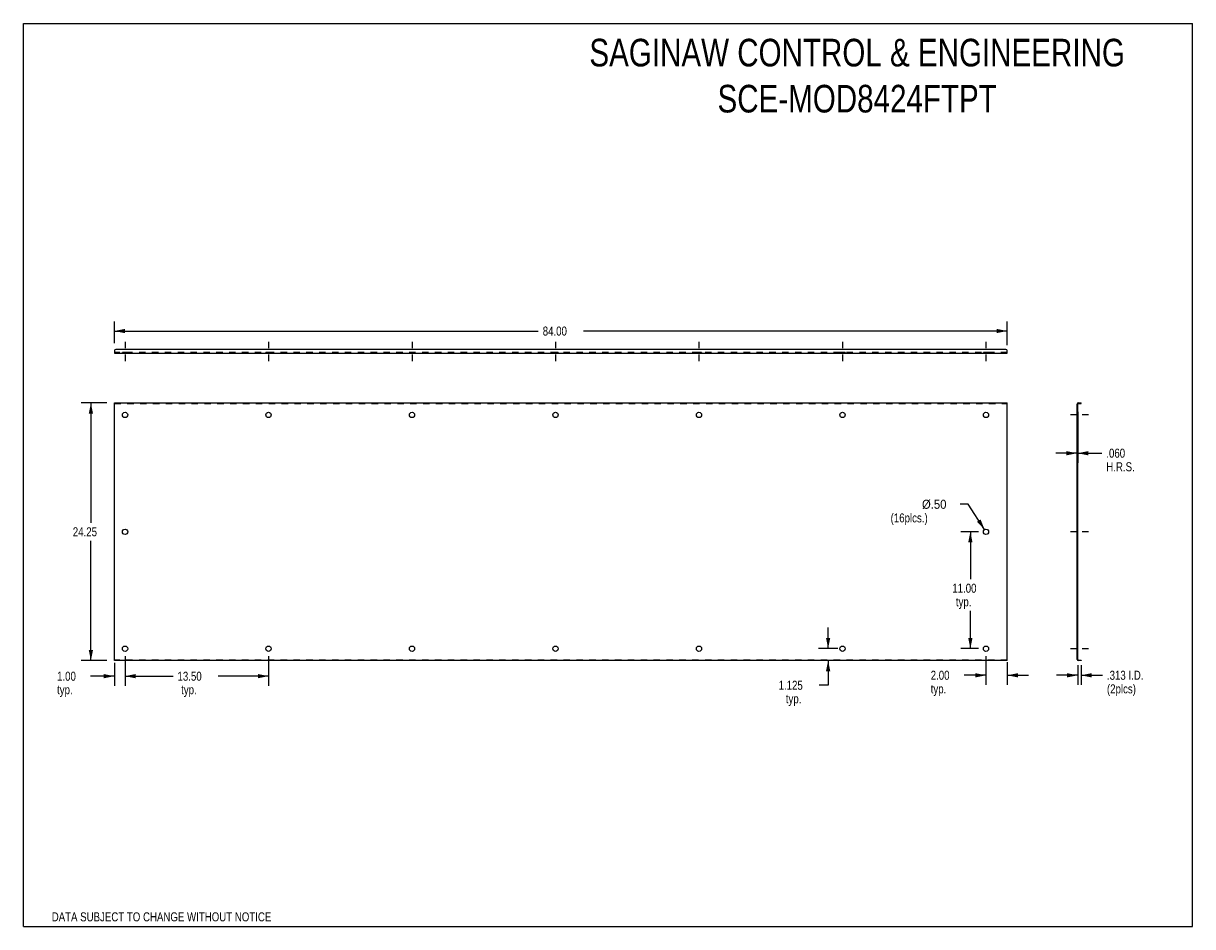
# Model space of a CAD drawing. Header units: inches. Extents: x 0 to 110, y 0 to 85.
import ezdxf
from ezdxf.enums import TextEntityAlignment as Align

# ---------------------------------------------------------------- set-up
doc = ezdxf.new("R2010")
doc.units = ezdxf.units.IN
doc.header["$LTSCALE"] = 6.05
doc.header["$MEASUREMENT"] = 0
doc.linetypes.add('DASHED', pattern=[0.2, 0.1, -0.1])
doc.linetypes.add('HIDDEN', pattern=[0.2, 0.1, -0.1])
doc.layers.get('0').update_dxf_attribs({"linetype": 'CONTINUOUS'})
doc.layers.add('DEFAULT_2', color=8, linetype='HIDDEN')
doc.layers.add('DIMENSIONS', color=7, linetype='CONTINUOUS')
doc.styles.get("Standard").update_dxf_attribs({"font": 'txt', "width": 0.8})
doc.dimstyles.new('DIMSTYLE_1', dxfattribs={"dimtxt": 0.85, "dimasz": 1, "dimexe": 0.18, "dimexo": 0.0625, "dimgap": 0.09, "dimtad": 0, "dimtih": 1, "dimtoh": 1, "dimzin": 4, "dimdsep": 46, "dimtxsty": 'Standard', "dimblk": '_FILLED', "dimblk1": '_FILLED', "dimblk2": '_FILLED', "dimcen": 0.09, "dimadec": 0, "dimazin": 0, "dimtfac": 1, "dimtofl": 0, "dimtmove": 0, "dimatfit": 3, "dimldrblk": '_FILLED', "dimfxl": 0, "dimtolj": 1, "dimtzin": 4, "dimarcsym": 0})
doc.dimstyles.new('DIMSTYLE_2', dxfattribs={"dimtxt": 0.85, "dimasz": 1, "dimexe": 0.18, "dimexo": 0.0625, "dimgap": 0.09, "dimtad": 0, "dimtih": 1, "dimtoh": 1, "dimdec": 3, "dimzin": 4, "dimdsep": 46, "dimtxsty": 'Standard', "dimblk": '_FILLED', "dimblk1": '_FILLED', "dimblk2": '_FILLED', "dimcen": 0.09, "dimadec": 0, "dimazin": 0, "dimtfac": 1, "dimtdec": 3, "dimtofl": 0, "dimtmove": 0, "dimatfit": 3, "dimldrblk": '_FILLED', "dimfxl": 0, "dimtolj": 1, "dimtzin": 4, "dimarcsym": 0})
doc.dimstyles.new('DIMSTYLE_3', dxfattribs={"dimtxt": 0.85, "dimasz": 1, "dimexe": 0.18, "dimexo": 0.0625, "dimgap": 0.09, "dimtad": 0, "dimtih": 1, "dimtoh": 1, "dimzin": 4, "dimdsep": 46, "dimtxsty": 'Standard', "dimblk": '_FILLED', "dimblk1": '_FILLED', "dimblk2": '_FILLED', "dimcen": 0.09, "dimadec": 0, "dimazin": 0, "dimtfac": 1, "dimtofl": 0, "dimtmove": 0, "dimatfit": 3, "dimldrblk": '_FILLED', "dimfxl": 0, "dimtolj": 1, "dimtzin": 4, "dimarcsym": 0})

# ---------------------------------------------------------------- blocks, each defined once
blk = doc.blocks.new('_FILLED')
at = {"color": 0, "linetype": 'ByBlock'}
blk.add_solid([(0, 0), (-1, 0.2), (-1, -0.2)], dxfattribs=at)
blk = doc.blocks.new('*D')
at = {"layer": 'DIMENSIONS', "color": 2, "linetype": 'CONTINUOUS'}
for p, q in [((8.56, 54.9), (8.56, 56.95)), ((92.56, 54.72), (92.56, 56.95)), ((8.56, 56.05), (48.44, 56.05)), ((92.56, 56.05), (52.69, 56.05)), ((7.86, 49.28), (5.45, 49.28)), ((6.35, 49.28), (6.35, 38.01)), ((99.13, 48.46), (99.13, 43.65)), ((99.19, 48.46), (99.19, 43.65)), ((99.13, 44.55), (97.13, 44.55)), ((99.19, 44.55), (101.46, 44.55)), ((88.89, 39.74), (88.14, 39.74)), ((90.43, 37.37), (88.89, 39.74)), ((6.35, 25.03), (6.35, 36.31)), ((89.86, 37.16), (88.19, 37.16)), ((89.09, 37.16), (89.09, 32.69)), ((89.09, 26.16), (89.09, 29.72)), ((75.71, 26.16), (75.71, 28.16)), ((9.56, 25.46), (9.56, 22.67)), ((9.56, 25.46), (9.56, 22.67)), ((23.06, 25.46), (23.06, 22.67)), ((76.62, 26.16), (74.81, 26.16)), ((89.86, 26.16), (88.19, 26.16)), ((90.56, 25.46), (90.56, 22.75)), ((7.86, 25.03), (5.45, 25.03)), ((8.56, 24.81), (8.56, 22.67)), ((91.74, 25.03), (74.81, 25.03)), ((75.71, 25.03), (75.71, 22.72)), ((92.56, 24.89), (92.56, 22.75)), ((99.19, 24.6), (99.19, 22.75)), ((99.5, 24.6), (99.5, 22.75)), ((8.56, 23.57), (6.31, 23.57)), ((9.56, 23.57), (11.56, 23.57)), ((9.56, 23.57), (14.08, 23.57)), ((23.06, 23.57), (18.33, 23.57)), ((90.56, 23.65), (88.5, 23.65)), ((92.56, 23.65), (94.56, 23.65)), ((99.19, 23.65), (97.19, 23.65)), ((99.5, 23.65), (101.52, 23.65)), ((75.71, 22.72), (74.88, 22.72))]:
    blk.add_line(p, q, dxfattribs=at)
for p, rotation in [((8.56, 56.05), 180), ((6.35, 49.28), 90), ((99.19, 44.55), 180), ((90.43, 37.37), 302.9254560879), ((89.09, 37.16), 90), ((75.71, 26.16), 270), ((89.09, 26.16), 270), ((6.35, 25.03), 270), ((75.71, 25.03), 90), ((9.56, 23.57), 180), ((9.56, 23.57), 180), ((92.56, 23.65), 180), ((99.5, 23.65), 180)]:
    blk.add_blockref('_FILLED', p, dxfattribs=dict(at, rotation=rotation))
for p in [(92.56, 56.05), (99.13, 44.55), (8.56, 23.57), (23.06, 23.57), (90.56, 23.65), (99.19, 23.65)]:
    blk.add_blockref('_FILLED', p, dxfattribs=at)
for s, width, p in [('84.00', 0.8, (48.86, 55.62)), ('.060', 0.8, (101.88, 44.13)), ('H.R.S.', 0.8, (101.88, 42.85)), ('%%c.50', 0.933333, (84.54, 39.32)), ('(16plcs.)', 0.8, (81.59, 38.04)), ('24.25', 0.8, (4.65, 36.73)), ('11.00', 0.8, (87.39, 31.42)), ('typ.', 0.8, (87.73, 30.14)), ('1.00', 0.8, (3.17, 23.14)), ('13.50', 0.8, (14.5, 23.14)), ('1.125', 0.8, (71.05, 22.29)), ('2.00', 0.8, (85.36, 23.23)), ('.313 I.D.', 0.8, (101.94, 23.23)), ('typ.', 0.8, (3.17, 21.87)), ('typ.', 0.8, (14.84, 21.87)), ('typ.', 0.8, (85.36, 21.95)), ('(2plcs)', 0.8, (101.94, 21.95)), ('typ.', 0.8, (71.73, 21.02))]:
    blk.add_text(s, height=0.85, dxfattribs=dict(at, width=width)).set_placement(p)

msp = doc.modelspace()

# ---------------------------------------------------------------- linework, layer by layer
at = {"color": 7, "linetype": 'CONTINUOUS'}
for p, q in [((0, 0), (0, 85)), ((0, 85), (110, 85)), ((110, 0), (110, 85)), ((99.1306, 49.1605), (99.1906, 49.1605)), ((99.1906, 25.1505), (99.1906, 49.1605)), ((99.2506, 49.2805), (99.2506, 49.2205)), ((99.2506, 49.2205), (99.5031, 49.2205)), ((99.3781, 49.2205), (99.3781, 49.2805)), ((99.5031, 49.2205), (99.5031, 49.2805)), ((99.1306, 25.1505), (99.1906, 25.1505)), ((99.2506, 25.0905), (99.5031, 25.0905)), ((99.2506, 25.0305), (99.2506, 25.0905)), ((99.3781, 25.0905), (99.3781, 25.0305)), ((99.5031, 25.0905), (99.5031, 25.0305)), ((0, 0), (110, 0))]:
    msp.add_line(p, q, dxfattribs=at)
at = {"color": 2, "linetype": 'DASHED'}
for p, q in [((9.561, 55.0406), (9.561, 52.9532)), ((23.061, 55.0406), (23.061, 52.9532)), ((36.561, 55.0406), (36.561, 52.9532)), ((50.061, 55.0406), (50.061, 52.9532)), ((63.561, 55.0406), (63.561, 52.9532)), ((77.061, 55.0406), (77.061, 52.9532)), ((90.561, 55.0406), (90.561, 52.9532)), ((99.1306, 48.1555), (98.1306, 48.1555)), ((100.218, 48.1555), (99.1906, 48.1555)), ((99.1306, 37.1555), (98.1306, 37.1555)), ((100.218, 37.1555), (99.1906, 37.1555)), ((99.1306, 26.1555), (98.1306, 26.1555)), ((100.218, 26.1555), (99.1906, 26.1555))]:
    msp.add_line(p, q, dxfattribs=at)
at = {"color": 3, "linetype": 'CONTINUOUS'}
for p, q in [((8.561, 54.2007), (8.561, 53.9532)), ((8.561, 53.9532), (92.561, 53.9532)), ((92.436, 54.3257), (8.686, 54.3257)), ((92.561, 53.9532), (92.561, 54.2007)), ((8.561, 25.0305), (8.561, 49.2805)), ((8.561, 49.2805), (92.561, 49.2805)), ((92.561, 25.0305), (92.561, 49.2805)), ((99.1306, 25.1505), (99.1306, 49.1605)), ((99.2506, 49.2805), (99.5031, 49.2805)), ((92.561, 25.0305), (8.561, 25.0305)), ((99.5031, 25.0305), (99.2506, 25.0305))]:
    msp.add_line(p, q, dxfattribs=at)
at = {"color": 8, "linetype": 'HIDDEN'}
for p, q in [((9.311, 53.9532), (9.311, 54.0132)), ((9.811, 54.0132), (9.311, 54.0132)), ((9.811, 53.9532), (9.811, 54.0132)), ((22.811, 53.9532), (22.811, 54.0132)), ((23.311, 54.0132), (22.811, 54.0132)), ((23.311, 53.9532), (23.311, 54.0132)), ((36.311, 54.0132), (36.311, 53.9532)), ((36.811, 54.0132), (36.311, 54.0132)), ((36.811, 54.0132), (36.811, 53.9532)), ((49.811, 54.0132), (49.811, 53.9532)), ((50.311, 54.0132), (49.811, 54.0132)), ((50.311, 54.0132), (50.311, 53.9532)), ((63.811, 54.0132), (63.311, 54.0132)), ((63.311, 54.0132), (63.311, 53.9532)), ((63.811, 54.0132), (63.811, 53.9532)), ((77.311, 54.0132), (76.811, 54.0132)), ((76.811, 54.0132), (76.811, 53.9532)), ((77.311, 54.0132), (77.311, 53.9532)), ((90.811, 54.0132), (90.311, 54.0132)), ((90.311, 54.0132), (90.311, 53.9532)), ((90.811, 54.0132), (90.811, 53.9532)), ((99.1306, 48.4055), (99.1906, 48.4055)), ((99.1906, 47.9055), (99.1906, 48.4055)), ((99.1906, 48.1555), (99.1306, 48.1555)), ((99.1306, 47.9055), (99.1906, 47.9055)), ((99.1306, 37.4055), (99.1906, 37.4055)), ((99.1906, 36.9055), (99.1906, 37.4055)), ((99.1906, 37.1555), (99.1306, 37.1555)), ((99.1306, 36.9055), (99.1906, 36.9055)), ((99.1306, 26.4055), (99.1906, 26.4055)), ((99.1906, 25.9055), (99.1906, 26.4055)), ((99.1906, 26.1555), (99.1306, 26.1555)), ((99.1306, 25.9055), (99.1906, 25.9055))]:
    msp.add_line(p, q, dxfattribs=at)
at = {"linetype": 'HIDDEN'}
for p, q in [((9.811, 53.9532), (9.311, 53.9532)), ((23.311, 53.9532), (22.811, 53.9532)), ((36.811, 53.9532), (36.311, 53.9532)), ((50.311, 53.9532), (49.811, 53.9532)), ((63.811, 53.9532), (63.311, 53.9532)), ((77.311, 53.9532), (76.811, 53.9532)), ((90.811, 53.9532), (90.311, 53.9532)), ((99.1306, 47.9055), (99.1306, 48.4055)), ((99.1306, 36.9055), (99.1306, 37.4055)), ((99.1306, 25.9055), (99.1306, 26.4055))]:
    msp.add_line(p, q, dxfattribs=at)
at = {"color": 3, "linetype": 'CONTINUOUS'}
for centre in [(9.561, 48.1555), (23.061, 48.1555), (36.561, 48.1555), (50.061, 48.1555), (63.561, 48.1555), (77.061, 48.1555), (90.561, 48.1555), (9.561, 37.1555), (90.561, 37.1555), (9.561, 26.1555), (23.061, 26.1555), (36.561, 26.1555), (50.061, 26.1555), (63.561, 26.1555), (77.061, 26.1555), (90.561, 26.1555)]:
    msp.add_circle(centre, 0.25, dxfattribs=at)
for centre, radius, start, end in [((8.686, 54.2007), 0.125, 90, 180), ((92.436, 54.2007), 0.125, 0, 90), ((99.2506, 49.1605), 0.12, 90, 180), ((99.2506, 25.1505), 0.12, 180, 270)]:
    msp.add_arc(centre, radius, start, end, dxfattribs=at)
at = {"color": 7, "linetype": 'CONTINUOUS'}
for centre, start, end in [((99.2506, 49.1605), 90, 180), ((99.2506, 25.1505), 180, 270)]:
    msp.add_arc(centre, 0.06, start, end, dxfattribs=at)
at = {"layer": 'DEFAULT_2', "color": 8, "linetype": 'HIDDEN'}
for p, q in [((92.561, 54.0132), (8.561, 54.0132)), ((8.561, 49.2205), (92.561, 49.2205)), ((92.561, 25.0905), (8.561, 25.0905))]:
    msp.add_line(p, q, dxfattribs=at)

# ---------------------------------------------------------------- texts
at = {"layer": 'DIMENSIONS', "color": 2, "linetype": 'CONTINUOUS', "width": 0.8}
msp.add_text('DATA SUBJECT TO CHANGE WITHOUT NOTICE', height=0.85, dxfattribs=at).set_placement((12.9962, 0.4943), align=Align.CENTER)
at = {"layer": 'DIMENSIONS', "color": 2, "linetype": 'CONTINUOUS', "insert": (78.4408, 83.5492), "char_height": 2.6, "width": 60.32, "attachment_point": 2}
msp.add_mtext('SAGINAW CONTROL & ENGINEERING\\PSCE-MOD8424FTPT', dxfattribs=at)

# ---------------------------------------------------------------- dimensions: what is measured, and where the dimension line sits
at = {"layer": 'DIMENSIONS', "color": 2, "linetype": 'CONTINUOUS'}
for base, p1, p2, angle, middle in [((6.3493, 25.0305), (7.861, 49.2805), (7.861, 25.0305), 270, (6.3493, 37.1555)), ((8.561, 56.0481), (92.561, 54.7155), (8.561, 54.9007), 180, (50.561, 56.0481))]:
    dim = msp.add_linear_dim(base=base, p1=p1, p2=p2, angle=angle, dimstyle='DIMSTYLE_1', dxfattribs=at)
    dim.commit()
    dim.dimension.update_dxf_attribs({"geometry": '*D', "text_midpoint": middle, "dimtype": 160})
for base, p1, p2, text, dimstyle, middle in [((99.5030525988, 23.6511064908), (99.1905525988, 24.5974372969), (99.5030525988, 24.5974372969), '<> I.D.\\P(2plcs)', 'DIMSTYLE_2', (105.0040141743, 23.0136064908)), ((9.561, 23.5666), (8.561, 24.8072), (9.561, 25.4555), '<>\\Ptyp.', 'DIMSTYLE_1', (4.5282, 22.9291)), ((23.061, 23.5666), (9.561, 25.4555), (23.061, 25.4555), '<>\\Ptyp.', 'DIMSTYLE_1', (16.2035, 22.9291)), ((99.1906, 44.5543), (99.1306, 48.4605), (99.1906, 48.4605), '<>\\PH.R.S.', 'DIMSTYLE_2', (103.9238, 43.9168))]:
    dim = msp.add_linear_dim(base=base, p1=p1, p2=p2, text=text, dimstyle=dimstyle, dxfattribs=at)
    dim.commit()
    dim.dimension.update_dxf_attribs({"geometry": '*D', "text_midpoint": middle, "dimtype": 160})
for base, p1, p2, angle, dimstyle, middle in [((90.561, 23.6511), (92.561, 24.888), (90.561, 25.4555), 180, 'DIMSTYLE_1', (86.717, 23.0136)), ((75.7134, 26.1555), (91.736, 25.0305), (76.6189, 26.1555), 90, 'DIMSTYLE_2', (72.7508, 22.0804)), ((89.092, 37.1555), (88.192, 26.1555), (88.192, 37.1555), 90, 'DIMSTYLE_1', (89.092, 31.2058))]:
    dim = msp.add_linear_dim(base=base, p1=p1, p2=p2, angle=angle, text='<>\\Ptyp.', dimstyle=dimstyle, dxfattribs=at)
    dim.commit()
    dim.dimension.update_dxf_attribs({"geometry": '*D', "text_midpoint": middle, "dimtype": 160})
dim = msp.add_diameter_dim_2p(p1=(90.4251, 37.3654), p2=(90.6969, 36.9457), text='<>\\P(16plcs.)', dimstyle='DIMSTYLE_3', dxfattribs=at)
dim.commit()
dim.dimension.update_dxf_attribs({"geometry": '*D', "text_midpoint": (84.6522, 39.1031), "dimtype": 163})

doc.saveas('drawing.dxf')
